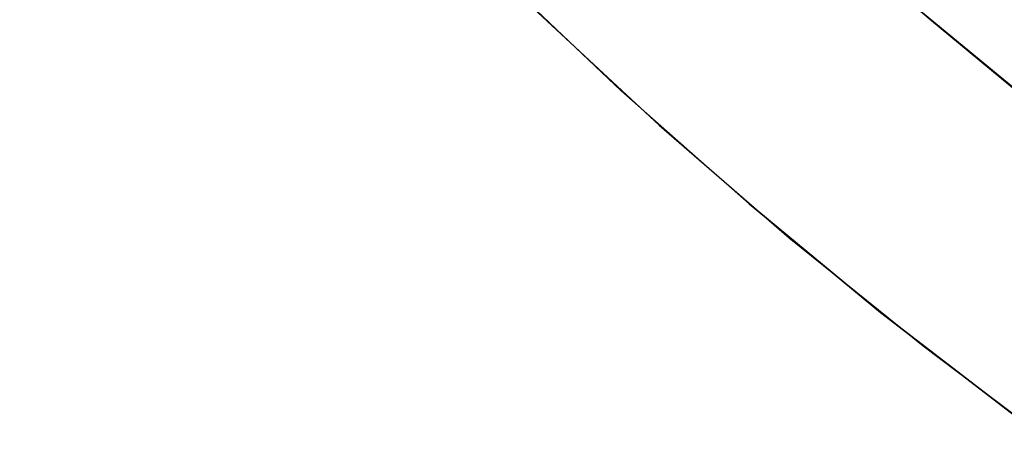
# Model space of a CAD drawing. Header units: millimetres. Extents: x -58 to 58, y -58 to 58.
# Tile 1 of 74: x -45.86 to -34.41, y -46.55 to -41.55. Entities that reach past the tile are written whole.
import ezdxf

# ---------------------------------------------------------------- set-up
doc = ezdxf.new("R2010")
doc.units = ezdxf.units.MM
doc.header["$MEASUREMENT"] = 0
doc.layers.add('Predefinito', color=5, linetype='Continuous')

msp = doc.modelspace()

# ---------------------------------------------------------------- linework, layer by layer
at = {"layer": 'Predefinito', "color": 9}
for points in [[(-50.617, -20.203), (-49.89, -21.938), (-49.103, -23.647), (-48.257, -25.327), (-47.354, -26.978), (-46.395, -28.596), (-45.38, -30.181), (-44.312, -31.729), (-43.19, -33.24), (-42.017, -34.711), (-40.794, -36.14), (-39.522, -37.527), (-38.203, -38.868), (-36.839, -40.164), (-35.431, -41.412), (-33.98, -42.61)], [(-33.98, -42.61), (-35.431, -41.412), (-36.839, -40.164), (-38.203, -38.868), (-39.522, -37.527), (-40.794, -36.14), (-42.017, -34.711), (-43.19, -33.24), (-44.312, -31.729), (-45.38, -30.181), (-46.395, -28.596), (-47.354, -26.978), (-48.257, -25.327), (-49.103, -23.647), (-49.89, -21.938), (-50.617, -20.203)], [(-53.403, -21.315), (-52.636, -23.145), (-51.806, -24.948), (-50.914, -26.722), (-49.961, -28.463), (-48.949, -30.171), (-47.878, -31.842), (-46.751, -33.476), (-45.567, -35.069), (-44.33, -36.621), (-43.039, -38.13), (-41.698, -39.592), (-40.306, -41.008), (-38.867, -42.375), (-37.381, -43.691), (-35.851, -44.955), (-34.278, -46.166)], [(-34.278, -46.166), (-35.851, -44.955), (-37.381, -43.691), (-38.867, -42.375), (-40.306, -41.008), (-41.698, -39.592), (-43.039, -38.13), (-44.33, -36.621), (-45.567, -35.069), (-46.751, -33.476), (-47.878, -31.842), (-48.949, -30.171), (-49.961, -28.463), (-50.914, -26.722), (-51.806, -24.948), (-52.636, -23.145), (-53.403, -21.315)], [(-36.323, -40.631), (-35.284, -41.537), (-34.222, -42.416)], [(-39.891, -41.412), (-38.426, -42.775), (-36.914, -44.086), (-35.357, -45.345), (-33.758, -46.548)]]:
    msp.add_lwpolyline(points, dxfattribs=at)

doc.saveas('drawing.dxf')
